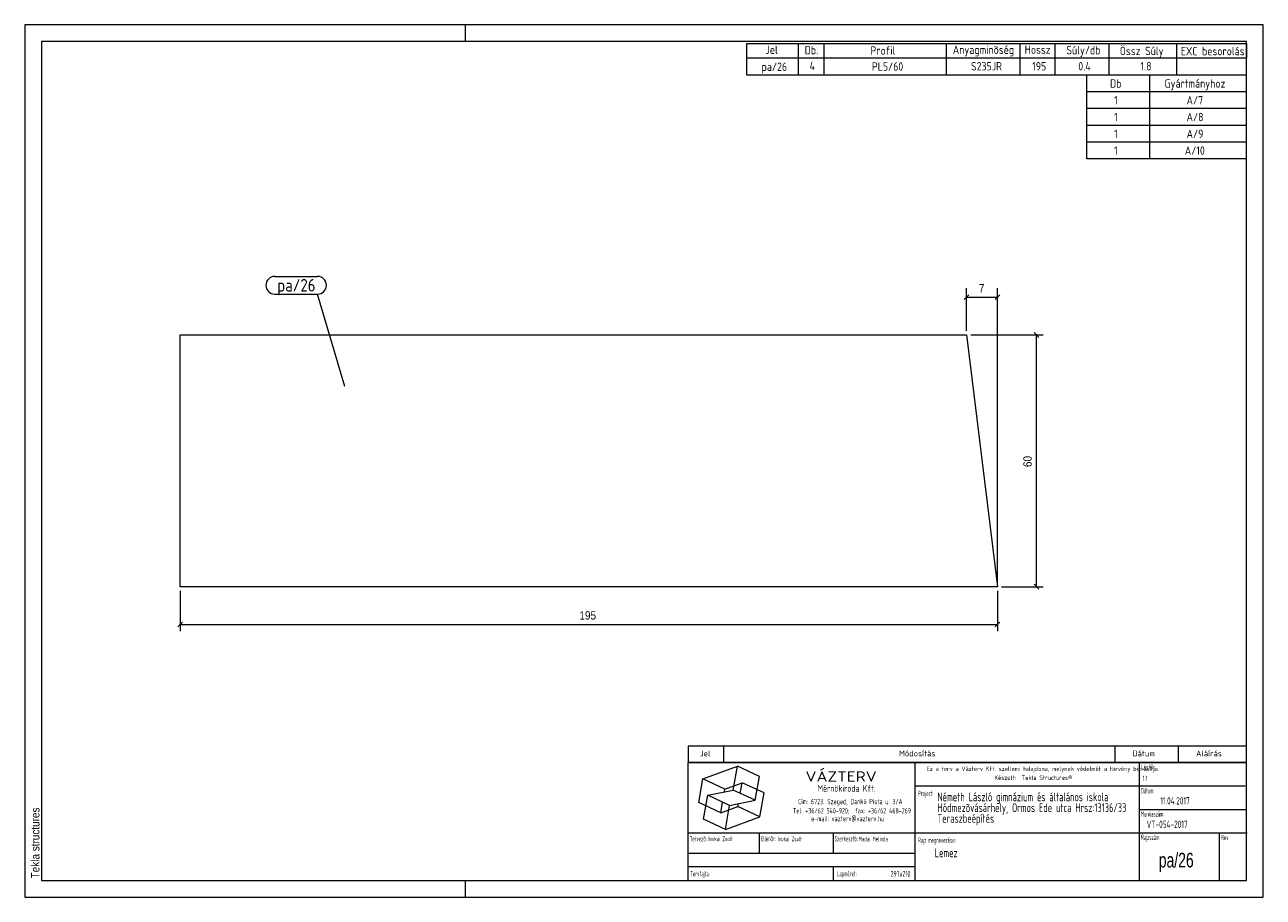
# Model space of a CAD drawing. Header units: millimetres. Extents: x 1 to 296, y 1 to 209.
import ezdxf

# ---------------------------------------------------------------- set-up
doc = ezdxf.new("R2010")
doc.units = ezdxf.units.MM
doc.linetypes.add('XKITLINE00', pattern=[0])
for name, color, linetype, lineweight in [('Bemassung', 1, 'Continuous', 0), ('Teil', 7, 'Continuous', 0), ('Text', 5, 'Continuous', 0), ('Ueberschrift', 7, 'Continuous', 0), ('Zeichnungsrahmen', 3, 'Continuous', 0)]:
    doc.layers.add(name, color=color, linetype=linetype, lineweight=lineweight)
doc.styles.add('ARIAL', font='ARIAL.TTF')
doc.styles.add('ISOCPEUR', font='ISOCPEUR.TTF')
doc.styles.add('ISOCPEUR_BOLD', font='ARIAL.TTF')
doc.styles.add('ISOCPUER', font='ARIAL.TTF')

msp = doc.modelspace()

# ---------------------------------------------------------------- linework, layer by layer
at = {"layer": 'Bemassung', "linetype": 'XKITLINE00', "lineweight": 0}
for p, q in [((225.89, 144.61), (224.76, 143.48)), ((225.33, 136.04), (225.33, 146.19)), ((233.26, 144.61), (232.13, 143.48)), ((232.69, 76.04), (232.69, 146.19)), ((225.33, 144.04), (232.69, 144.04)), ((226.33, 135.04), (243.6, 135.04)), ((241.43, 135.61), (242.57, 134.48)), ((242, 75.04), (242, 135.04)), ((38, 74.04), (38, 64.44)), ((232.69, 74.04), (232.69, 64.44)), ((233.69, 75.04), (243.6, 75.04)), ((241.43, 75.61), (242.57, 74.48)), ((38.57, 66.61), (37.43, 65.48)), ((38, 66.04), (232.69, 66.04)), ((233.26, 66.61), (232.13, 65.48))]:
    msp.add_line(p, q, dxfattribs=at)
at = {"layer": 'Bemassung'}
for p in [(225.33, 144.04), (232.69, 144.04), (242, 135.04), (242, 75.04), (38, 66.04), (232.69, 66.04)]:
    msp.add_point(p, dxfattribs=at)
at = {"layer": 'Teil', "linetype": 'XKITLINE00', "lineweight": 0}
for p, q in [((38, 75.04), (38, 135.04)), ((38, 135.04), (225.33, 135.04)), ((225.33, 135.04), (232.69, 75.04)), ((232.69, 75.04), (38, 75.04))]:
    msp.add_line(p, q, dxfattribs=at)
at = {"layer": 'Text', "linetype": 'XKITLINE00', "lineweight": 0}
for p, q in [((60.54, 149), (70.76, 149)), ((60.54, 144.8), (70.76, 144.8)), ((77.23, 122.75), (70.76, 144.8))]:
    msp.add_line(p, q, dxfattribs=at)
for centre, start, end in [((60.54, 146.9), 90, 270), ((70.76, 146.9), 270, 90)]:
    msp.add_arc(centre, 2.1, start, end, dxfattribs=at)
at = {"layer": 'Ueberschrift', "linetype": 'XKITLINE00', "lineweight": 0}
for p, q in [((173, 204.54), (292, 204.54)), ((173, 201.04), (173, 204.54)), ((185.3, 201.04), (185.3, 204.54)), ((191.44, 201.04), (191.44, 204.54)), ((220.54, 201.04), (220.54, 204.54)), ((238.09, 201.05), (238.09, 204.55)), ((246.43, 201.04), (246.43, 204.54)), ((259.28, 201.04), (259.28, 204.54)), ((275.4, 201.02), (275.4, 204.52)), ((292, 204.54), (292, 201.04)), ((292, 201.04), (173, 201.04)), ((173, 197), (173, 201)), ((185.3, 197), (185.3, 201)), ((191.44, 197), (191.44, 201)), ((220.54, 197), (220.54, 201)), ((238.09, 197), (238.09, 201)), ((246.43, 197), (246.43, 201)), ((259.28, 197), (259.28, 201)), ((275.41, 197), (275.41, 201)), ((292, 197), (173, 197)), ((254, 193), (254, 197)), ((269, 193), (269, 197)), ((292, 193), (254, 193)), ((254, 189), (254, 193)), ((269, 189), (269, 193)), ((292, 189), (254, 189)), ((254, 185), (254, 189)), ((269, 185), (269, 189)), ((292, 185), (254, 185)), ((254, 181), (254, 185)), ((269, 181), (269, 185)), ((292, 181), (254, 181)), ((254, 177), (254, 181)), ((269, 177), (269, 181)), ((292, 177), (254, 177)), ((159, 37.07), (292, 37.07)), ((159, 37), (159, 33.14)), ((167.4, 37), (167.4, 33.14)), ((260.64, 37.07), (260.64, 33.21)), ((275.76, 37.07), (275.76, 33.21)), ((159, 33.22), (292, 33.22)), ((159, 33.14), (292, 33.14)), ((159, 5), (159, 33.14)), ((213.11, 5), (213.11, 33.14)), ((266.49, 5), (266.49, 33.14)), ((162.55, 29.24), (170.77, 32.23)), ((169.77, 26.55), (170.77, 32.23)), ((176, 29.79), (170.77, 32.23)), ((175, 24.11), (176, 29.79)), ((161.54, 23.55), (162.55, 29.24)), ((167.78, 26.8), (162.55, 29.24)), ((167.66, 26.12), (167.78, 26.8)), ((167.78, 26.8), (171.89, 28.3)), ((171.44, 25.76), (171.89, 28.3)), ((177.12, 25.86), (171.89, 28.3)), ((213.11, 27.54), (291.69, 27.54)), ((162.67, 19.62), (163.67, 25.3)), ((163.67, 25.3), (169.77, 26.55)), ((168.9, 22.86), (163.67, 25.3)), ((166.78, 21.11), (167.22, 23.65)), ((168.9, 22.86), (175, 24.11)), ((175, 24.11), (169.77, 26.55)), ((176.12, 20.17), (177.12, 25.86)), ((166.78, 21.11), (161.54, 23.55)), ((166.78, 21.11), (170.89, 22.61)), ((167.9, 17.18), (168.9, 22.86)), ((170.89, 22.61), (171.01, 23.29)), ((176.12, 20.17), (170.89, 22.61)), ((266.49, 21.94), (292, 21.94)), ((167.9, 17.18), (162.67, 19.62)), ((167.9, 17.18), (176.12, 20.17)), ((159, 16.34), (292.21, 16.34)), ((175.99, 11.48), (175.99, 16.39)), ((193.55, 16.39), (193.55, 11.49)), ((285.52, 16.28), (285.52, 5)), ((159.07, 11.49), (213.14, 11.49)), ((159.04, 8.34), (213.11, 8.34)), ((193.55, 8.31), (193.55, 5.13))]:
    msp.add_line(p, q, dxfattribs=at)
at = {"layer": 'Zeichnungsrahmen', "linetype": 'XKITLINE00', "lineweight": 0}
for p, q in [((296, 209), (1, 209)), ((1, 209), (1, 1)), ((106, 205), (106, 209)), ((296, 1), (296, 209)), ((292, 205), (5, 205)), ((5, 205), (5, 5)), ((292, 5), (292, 205)), ((5, 5), (292, 5)), ((106, 1), (106, 5)), ((1, 1), (296, 1))]:
    msp.add_line(p, q, dxfattribs=at)

# ---------------------------------------------------------------- texts
at = {"layer": 'Bemassung', "style": 'ISOCPUER', "width": 0.85}
for s, p in [('7', (228.27, 145.19)), ('195', (133.12, 67.19))]:
    msp.add_text(s, height=2, dxfattribs=at).set_placement(p)
msp.add_text('60', height=2, rotation=90.0002, dxfattribs=at).set_placement((240.85, 103.56))
at = {"layer": 'Text', "style": 'ISOCPEUR', "width": 0.85}
msp.add_text('pa/26', height=3, dxfattribs=at).set_placement((61.14, 145.4))
at = {"layer": 'Ueberschrift'}
for s, height, style, width, p in [('Jel', 2, 'ISOCPEUR', 0.85, (177.44, 202.04)), ('Db.', 2, 'ISOCPEUR', 0.85, (186.78, 201.95)), ('Profil', 2, 'ISOCPEUR', 0.85, (202.44, 201.86)), ('Anyagminõség', 2, 'ISOCPEUR', 0.85, (222.06, 202.04)), ('Hossz', 2, 'ISOCPEUR', 0.85, (239.18, 202.08)), ('Súly/db', 2, 'ISOCPEUR', 0.85, (249.11, 201.94)), ('Össz Súly', 2, 'ISOCPEUR', 0.85, (261.83, 201.76)), ('EXC besorolás', 2, 'ISOCPEUR', 0.85, (276.36, 201.71)), ('pa/26', 2, 'ISOCPEUR', 0.85, (176.51, 198)), ('4', 2, 'ISOCPEUR', 0.85, (187.94, 198.19)), ('PL5/60', 2, 'ISOCPEUR', 0.85, (202.77, 198.05)), ('S235JR', 2, 'ISOCPEUR', 0.85, (226.39, 198.11)), ('195', 2, 'ISOCPEUR', 0.85, (240.97, 198.11)), ('0.4', 2, 'ISOCPEUR', 0.85, (251.95, 198.12)), ('1.8', 2, 'ISOCPEUR', 0.85, (266.76, 198.12)), ('Db', 2, 'ISOCPEUR', 0.85, (259.5, 194)), ('Gyártmányhoz', 2, 'ISOCPEUR', 0.85, (272.5, 194)), ('1', 2, 'ISOCPEUR', 0.85, (260.48, 190)), ('A/7', 2, 'ISOCPEUR', 0.85, (277.74, 190)), ('1', 2, 'ISOCPEUR', 0.85, (260.48, 186)), ('A/8', 2, 'ISOCPEUR', 0.85, (277.74, 186)), ('1', 2, 'ISOCPEUR', 0.85, (260.48, 182)), ('A/9', 2, 'ISOCPEUR', 0.85, (277.74, 182)), ('1', 2, 'ISOCPEUR', 0.85, (260.48, 178)), ('A/10', 2, 'ISOCPEUR', 0.85, (277.31, 178)), ('Jel', 1.4, 'ISOCPEUR', 0.85, (161.84, 34.58)), ('Módosítás', 1.4, 'ISOCPEUR', 0.85, (209.25, 34.58)), ('Dátum', 1.4, 'ISOCPEUR', 0.85, (264.86, 34.58)), ('Aláírás', 1.4, 'ISOCPEUR', 0.85, (280, 34.58)), ('Lépték:', 1.26, 'ISOCPEUR', 0.51, (266.96, 31.43)), ('VÁZTERV', 2.45, 'ISOCPEUR', 1.19, (186.96, 28.56)), ('Ez a terv a Vázterv Kft. szellemi tulajdona, melynek védelmét a törvény biztosítja.', 1.05, 'ISOCPEUR', 0.838832, (215.8, 31.11)), ('Készült:  Tekla Structures®', 1.05, 'ISOCPEUR', 0.838832, (231.96, 28.98)), ('1:1', 1.26, 'ISOCPEUR', 0.595, (267.27, 28.7)), ('Mérnökiroda Kft.', 1.61, 'ISOCPEUR', 0.68, (189.86, 26.15)), ('Dátum:', 1.26, 'ISOCPEUR', 0.51, (266.91, 25.76)), ('Cím: 6723. Szeged, Dankó Pista u. 3/A', 1.26, 'ISOCPEUR', 0.68, (185.24, 23.18)), ('Project:', 1.26, 'ISOCPEUR', 0.51, (213.81, 25.12)), ('Németh László gimnázium és általános iskola', 2.1, 'ISOCPEUR', 0.595, (218.39, 23.87)), ('Hódmezõvásárhely, Ormos Ede utca Hrsz:13136/33', 2.1, 'ISOCPEUR', 0.595, (218.4, 21.31)), ('11.04.2017', 1.75, 'ISOCPEUR', 0.595, (271.48, 23.11)), ('Tel: +36/62 540-920;  fax: +36/62 468-269', 1.26, 'ISOCPEUR', 0.68, (183.98, 20.99)), ('Teraszbeépítés', 2.1, 'ISOCPEUR', 0.595, (218.4, 18.75)), ('Munkaszám:', 1.26, 'ISOCPEUR', 0.51, (266.87, 20.23)), ('e-mail: vazterv@vazterv.hu', 1.26, 'ISOCPEUR', 0.68, (188.32, 19.12)), ('VT-054-2017', 1.75, 'ISOCPEUR', 0.595, (268.23, 17.51)), ('Tervezõ:', 1.26, 'ISOCPEUR', 0.51, (159.4, 14.32)), ('Inokai Zsolt', 1.12, 'ISOCPEUR', 0.595, (163.85, 14.37)), ('Ellenõr:', 1.26, 'ISOCPEUR', 0.51, (176.35, 14.35)), ('Inokai Zsolt', 1.12, 'ISOCPEUR', 0.595, (180.32, 14.35)), ('Szerkesztõ:', 1.26, 'ISOCPEUR', 0.51, (193.9, 14.32)), ('Madai Melinda', 1.12, 'ISOCPEUR', 0.595, (199.65, 14.33)), ('Rajz megnevezése:', 1.26, 'ISOCPEUR', 0.51, (213.8, 13.98)), ('Rajzszám:', 1.26, 'ISOCPEUR', 0.51, (266.92, 14.65)), ('Rev:', 1.26, 'ISOCPEUR', 0.51, (285.98, 14.62)), ('Lemez', 2.1, 'ISOCPEUR', 0.595, (217.73, 10.54)), ('pa/26', 3.5, 'ISOCPEUR_BOLD', 0.68, (271.12, 8.1)), ('Tervfajta:', 1.26, 'ISOCPEUR', 0.51, (159.53, 5.99)), ('Lapméret:', 1.26, 'ISOCPEUR', 0.51, (194.51, 5.99)), ('297x210', 1.4, 'ISOCPEUR', 0.595, (207.25, 5.89))]:
    msp.add_text(s, height=height, dxfattribs=dict(at, style=style, width=width)).set_placement(p)
at = {"layer": 'Zeichnungsrahmen', "style": 'ARIAL', "width": 0.85}
msp.add_text('Tekla structures', height=2, rotation=90, dxfattribs=at).set_placement((4.5, 5.5))

doc.saveas('drawing.dxf')
